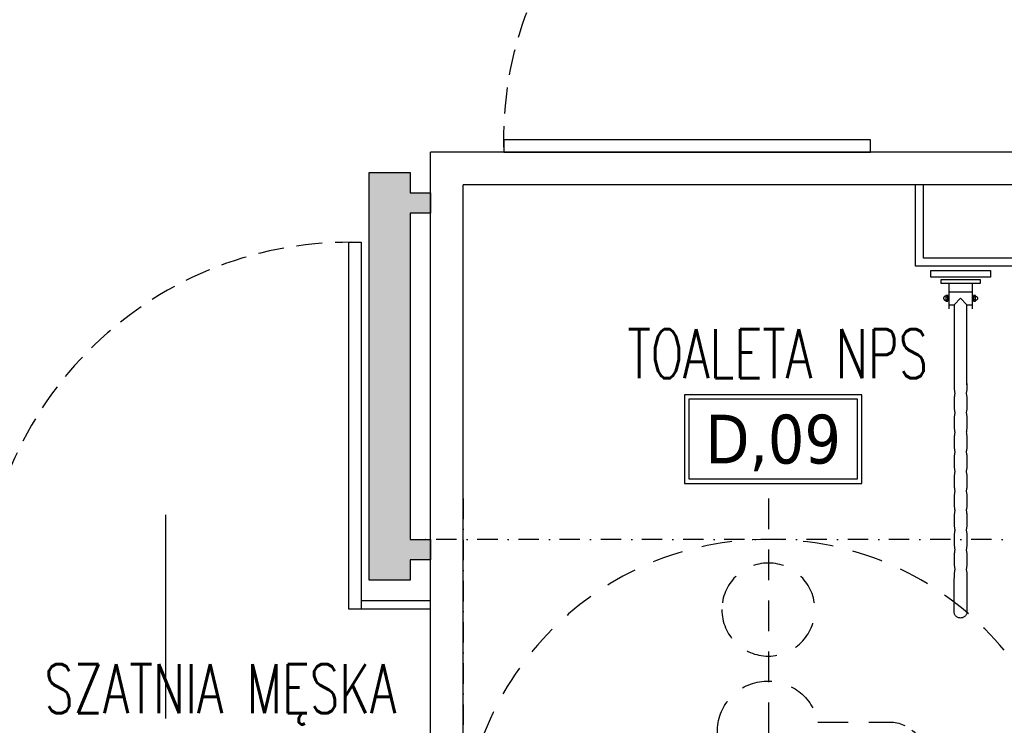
# Model space of a CAD drawing. Header units: millimetres. Extents: x 28600 to 181045, y -399112 to -163690.
# Tile 62 of 256: x 59011 to 59252, y -197952 to -197779. Entities that reach past the tile are written whole.
import ezdxf
from ezdxf.enums import TextEntityAlignment as Align

# ---------------------------------------------------------------- set-up
doc = ezdxf.new("R2010")
doc.units = ezdxf.units.MM
for name, pattern in [('216-500', [2.5, 1.5, -1]), ('HIDDEN', [9.525, 6.35, -3.175]), ('STRICHPUNKTX2', [2, 1, -0.5, 0, -0.5])]:
    doc.linetypes.add(name, pattern=pattern)
doc.layers.get('0').update_dxf_attribs({"color": 8})
doc.layers.add('!! 0_Istn-grzejniki', color=8, linetype='Continuous', plot=False)
for name, color, linetype in [('!! 0_Opis_pom', 8, 'Continuous'), ('!! 2  nowe sciany - remont', 8, 'Continuous'), ('!! 2 ZABUDOWA GK-MDF', 8, 'Continuous'), ('!! 2_Drzwi - nowe remont', 8, 'Continuous'), ('!! 2_wypos-sanitarne', 8, 'Continuous')]:
    doc.layers.add(name, color=color, linetype=linetype)
doc.styles.add('ARIAL', font='tahoma.ttf')
doc.styles.add('TXT', font='simplex.shx')

# ---------------------------------------------------------------- blocks, each defined once
blk = doc.blocks.new('5rtfgvb')
for p, q in [((131001.4, 14775.22), (131016.01, 14776.47)), ((131016.01, 14776.47), (131016.15, 14774.82)), ((131001.54, 14773.58), (131001.4, 14775.22)), ((131016.15, 14774.82), (131001.54, 14773.58)), ((131004.11, 14773.22), (131013.67, 14774.03)), ((131013.67, 14774.03), (131013.75, 14773.08)), ((131004.2, 14772.26), (131004.11, 14773.22)), ((131013.75, 14773.08), (131004.2, 14772.26)), ((131006.11, 14772.42), (131006.64, 14766.21)), ((131011.84, 14772.91), (131012.37, 14766.7)), ((131005.14, 14768.83), (131005.13, 14768.78)), ((131005.13, 14768.78), (131005.13, 14768.72)), ((131005.13, 14768.72), (131005.13, 14768.67)), ((131005.13, 14768.67), (131005.14, 14768.62)), ((131005.15, 14768.88), (131005.14, 14768.83)), ((131005.17, 14768.92), (131005.15, 14768.88)), ((131005.2, 14768.97), (131005.17, 14768.92)), ((131005.22, 14769.01), (131005.2, 14768.97)), ((131005.25, 14769.05), (131005.22, 14769.01)), ((131005.29, 14769.09), (131005.25, 14769.05)), ((131005.32, 14769.12), (131005.29, 14769.09)), ((131005.36, 14769.15), (131005.32, 14769.12)), ((131005.41, 14769.18), (131005.36, 14769.15)), ((131005.45, 14769.2), (131005.41, 14769.18)), ((131005.5, 14769.22), (131005.45, 14769.2)), ((131005.55, 14769.23), (131005.5, 14769.22)), ((131005.61, 14769.24), (131005.55, 14769.23)), ((131006.09, 14769.47), (131005.61, 14769.43)), ((131005.61, 14769.43), (131005.73, 14768)), ((131005.61, 14769.24), (131005.61, 14769.24)), ((131005.64, 14769.09), (131006.1, 14769.13)), ((131006.21, 14768.04), (131006.09, 14769.47)), ((131006.31, 14770.35), (131012.02, 14770.84)), ((131009.29, 14769.02), (131007.84, 14767.3)), ((131010.99, 14767.55), (131009.29, 14769.02)), ((131012.84, 14770.05), (131012.36, 14770.01)), ((131012.36, 14770.01), (131012.48, 14768.58)), ((131012.87, 14769.71), (131012.4, 14769.67)), ((131012.93, 14768.96), (131012.46, 14768.92)), ((131012.96, 14768.62), (131012.84, 14770.05)), ((131012.87, 14769.86), (131012.87, 14769.86)), ((131012.87, 14769.86), (131012.93, 14769.86)), ((131012.93, 14769.86), (131012.98, 14769.85)), ((131012.98, 14769.85), (131013.03, 14769.85)), ((131013.07, 14768.84), (131013.02, 14768.82)), ((131013.03, 14769.85), (131013.08, 14769.83)), ((131013.11, 14768.85), (131013.07, 14768.84)), ((131013.08, 14769.83), (131013.13, 14769.81)), ((131013.16, 14768.87), (131013.11, 14768.85)), ((131013.13, 14769.81), (131013.17, 14769.79)), ((131013.2, 14768.9), (131013.16, 14768.87)), ((131013.17, 14769.79), (131013.21, 14769.76)), ((131013.25, 14768.93), (131013.2, 14768.9)), ((131013.21, 14769.76), (131013.25, 14769.73)), ((131013.25, 14769.73), (131013.29, 14769.7)), ((131013.28, 14768.96), (131013.25, 14768.93)), ((131013.32, 14769), (131013.28, 14768.96)), ((131013.29, 14769.7), (131013.32, 14769.66)), ((131013.32, 14769.66), (131013.35, 14769.62)), ((131013.35, 14769.04), (131013.32, 14769)), ((131013.35, 14769.62), (131013.38, 14769.58)), ((131013.37, 14769.08), (131013.35, 14769.04)), ((131013.4, 14769.13), (131013.37, 14769.08)), ((131013.38, 14769.58), (131013.4, 14769.53)), ((131013.4, 14769.53), (131013.42, 14769.48)), ((131013.41, 14769.17), (131013.4, 14769.13)), ((131013.43, 14769.22), (131013.41, 14769.17)), ((131013.42, 14769.48), (131013.43, 14769.43)), ((131013.43, 14769.43), (131013.44, 14769.38)), ((131013.44, 14769.27), (131013.43, 14769.22)), ((131013.44, 14769.38), (131013.44, 14769.33)), ((131013.44, 14769.33), (131013.44, 14769.27)), ((131005.14, 14768.62), (131005.15, 14768.57)), ((131005.15, 14768.57), (131005.17, 14768.52)), ((131005.17, 14768.52), (131005.19, 14768.47)), ((131005.19, 14768.47), (131005.22, 14768.43)), ((131005.22, 14768.43), (131005.25, 14768.39)), ((131005.25, 14768.39), (131005.28, 14768.35)), ((131005.28, 14768.35), (131005.32, 14768.32)), ((131005.32, 14768.32), (131005.35, 14768.29)), ((131005.35, 14768.29), (131005.4, 14768.26)), ((131005.4, 14768.26), (131005.44, 14768.24)), ((131005.44, 14768.24), (131005.49, 14768.22)), ((131005.49, 14768.22), (131005.54, 14768.21)), ((131005.54, 14768.21), (131005.59, 14768.2)), ((131005.59, 14768.2), (131005.64, 14768.19)), ((131005.7, 14768.34), (131006.17, 14768.38)), ((131005.73, 14768), (131006.21, 14768.04)), ((131006.58, 14767.2), (131007.83, 14767.31)), ((131007.83, 14767.3), (131009.5, 14747.85)), ((131012.66, 14748.01), (131010.99, 14767.55)), ((131011.01, 14767.58), (131012.29, 14767.69)), ((131012.48, 14768.58), (131012.96, 14768.62)), ((131009.49, 14748.05), (131009.49, 14748.05)), ((131009.49, 14748.05), (131009.5, 14747.9)), ((131009.5, 14747.9), (131009.51, 14747.75)), ((131009.51, 14747.75), (131009.53, 14747.6)), ((131009.53, 14747.6), (131009.54, 14747.45)), ((131009.54, 14747.45), (131009.56, 14747.31)), ((131009.56, 14747.31), (131009.57, 14747.16)), ((131009.57, 14747.16), (131009.59, 14747.01)), ((131009.59, 14747.01), (131009.61, 14746.86)), ((131012.63, 14748.32), (131012.63, 14748.32)), ((131012.63, 14748.32), (131012.64, 14748.17)), ((131012.64, 14748.17), (131012.66, 14748.02)), ((131012.66, 14748.02), (131012.67, 14747.87)), ((131012.67, 14747.87), (131012.68, 14747.72)), ((131012.68, 14747.72), (131012.69, 14747.57)), ((131012.69, 14747.57), (131012.7, 14747.42)), ((131012.7, 14747.42), (131012.7, 14747.28)), ((131012.7, 14747.28), (131012.71, 14747.13)), ((131012.71, 14747.13), (131012.71, 14746.98)), ((131012.71, 14746.98), (131012.71, 14746.83)), ((131009.61, 14746.86), (131009.63, 14746.71)), ((131009.63, 14746.71), (131009.66, 14746.57)), ((131009.66, 14746.57), (131009.69, 14746.42)), ((131009.69, 14746.42), (131009.72, 14746.27)), ((131009.72, 14746.27), (131009.75, 14746.12)), ((131009.75, 14746.12), (131009.79, 14745.98)), ((131009.79, 14745.98), (131009.83, 14745.83)), ((131009.82, 14745.08), (131009.81, 14744.92)), ((131009.81, 14744.92), (131009.81, 14744.77)), ((131009.81, 14744.77), (131009.81, 14744.62)), ((131009.81, 14744.62), (131009.81, 14744.47)), ((131009.83, 14745.23), (131009.82, 14745.08)), ((131009.83, 14745.83), (131009.88, 14745.69)), ((131009.84, 14745.38), (131009.83, 14745.23)), ((131009.86, 14745.53), (131009.84, 14745.38)), ((131009.88, 14745.69), (131009.86, 14745.53)), ((131012.66, 14746.07), (131012.64, 14745.92)), ((131012.64, 14745.92), (131012.69, 14745.77)), ((131012.68, 14746.22), (131012.66, 14746.07)), ((131012.69, 14746.38), (131012.68, 14746.22)), ((131012.7, 14746.53), (131012.69, 14746.38)), ((131012.69, 14745.77), (131012.73, 14745.63)), ((131012.71, 14746.68), (131012.7, 14746.53)), ((131012.71, 14746.83), (131012.71, 14746.68)), ((131012.73, 14745.63), (131012.77, 14745.48)), ((131012.77, 14745.48), (131012.81, 14745.33)), ((131012.81, 14745.33), (131012.84, 14745.18)), ((131012.84, 14745.18), (131012.87, 14745.03)), ((131012.87, 14745.03), (131012.89, 14744.88)), ((131012.89, 14744.88), (131012.91, 14744.73)), ((131012.91, 14744.73), (131012.93, 14744.58)), ((131012.93, 14744.58), (131012.95, 14744.43)), ((131009.81, 14744.47), (131009.82, 14744.32)), ((131009.82, 14744.32), (131009.83, 14744.17)), ((131009.83, 14744.17), (131009.84, 14744.02)), ((131009.84, 14744.02), (131009.85, 14743.87)), ((131009.85, 14743.87), (131009.86, 14743.72)), ((131009.86, 14743.72), (131009.87, 14743.57)), ((131009.87, 14743.57), (131009.88, 14743.42)), ((131009.88, 14743.42), (131009.89, 14743.27)), ((131009.89, 14743.27), (131009.91, 14743.12)), ((131009.91, 14743.12), (131009.92, 14742.98)), ((131009.92, 14742.98), (131009.93, 14742.83)), ((131009.93, 14742.83), (131009.95, 14742.68)), ((131009.95, 14742.68), (131009.96, 14742.53)), ((131009.96, 14742.53), (131009.98, 14742.38)), ((131009.98, 14742.38), (131010, 14742.23)), ((131010, 14742.23), (131010.02, 14742.08)), ((131010.02, 14742.08), (131010.04, 14741.94)), ((131012.95, 14744.43), (131012.97, 14744.28)), ((131012.97, 14744.28), (131012.99, 14744.13)), ((131012.99, 14744.13), (131013, 14743.98)), ((131013, 14743.98), (131013.01, 14743.83)), ((131013.01, 14743.83), (131013.03, 14743.68)), ((131013.03, 14743.68), (131013.04, 14743.53)), ((131013.04, 14743.53), (131013.05, 14743.38)), ((131013.05, 14743.38), (131013.07, 14743.23)), ((131013.07, 14743.23), (131013.08, 14743.08)), ((131013.08, 14743.08), (131013.09, 14742.93)), ((131013.09, 14742.93), (131013.1, 14742.78)), ((131013.1, 14742.78), (131013.11, 14742.64)), ((131013.11, 14742.64), (131013.11, 14742.49)), ((131013.11, 14742.49), (131013.12, 14742.34)), ((131013.12, 14742.34), (131013.12, 14742.19)), ((131013.12, 14742.19), (131013.12, 14742.04)), ((131010.04, 14741.94), (131010.07, 14741.79)), ((131010.07, 14741.79), (131010.1, 14741.64)), ((131010.1, 14741.64), (131010.13, 14741.49)), ((131010.13, 14741.49), (131010.16, 14741.35)), ((131010.16, 14741.35), (131010.2, 14741.2)), ((131010.2, 14741.2), (131010.24, 14741.06)), ((131010.23, 14740.29), (131010.22, 14740.14)), ((131010.22, 14740.14), (131010.22, 14739.99)), ((131010.22, 14739.99), (131010.22, 14739.84)), ((131010.22, 14739.84), (131010.22, 14739.69)), ((131010.22, 14739.69), (131010.23, 14739.54)), ((131010.24, 14740.44), (131010.23, 14740.29)), ((131010.24, 14741.06), (131010.29, 14740.91)), ((131010.25, 14740.6), (131010.24, 14740.44)), ((131010.27, 14740.75), (131010.25, 14740.6)), ((131010.29, 14740.91), (131010.27, 14740.75)), ((131013.07, 14741.29), (131013.05, 14741.14)), ((131013.05, 14741.14), (131013.1, 14740.99)), ((131013.09, 14741.44), (131013.07, 14741.29)), ((131013.1, 14741.59), (131013.09, 14741.44)), ((131013.11, 14741.74), (131013.1, 14741.59)), ((131013.1, 14740.99), (131013.14, 14740.84)), ((131013.12, 14741.89), (131013.11, 14741.74)), ((131013.12, 14742.04), (131013.12, 14741.89)), ((131013.14, 14740.84), (131013.18, 14740.69)), ((131013.18, 14740.69), (131013.21, 14740.55)), ((131013.21, 14740.55), (131013.25, 14740.4)), ((131013.25, 14740.4), (131013.27, 14740.25)), ((131013.27, 14740.25), (131013.3, 14740.1)), ((131013.3, 14740.1), (131013.32, 14739.95)), ((131013.32, 14739.95), (131013.34, 14739.8)), ((131013.34, 14739.8), (131013.36, 14739.65)), ((131013.36, 14739.65), (131013.38, 14739.5)), ((131010.23, 14739.54), (131010.24, 14739.4)), ((131010.24, 14739.4), (131010.24, 14739.25)), ((131010.24, 14739.25), (131010.25, 14739.1)), ((131010.25, 14739.1), (131010.27, 14738.95)), ((131010.27, 14738.95), (131010.28, 14738.81)), ((131010.28, 14738.81), (131010.29, 14738.66)), ((131010.29, 14738.66), (131010.3, 14738.51)), ((131010.3, 14738.51), (131010.31, 14738.36)), ((131010.31, 14738.36), (131010.33, 14738.21)), ((131010.33, 14738.21), (131010.34, 14738.06)), ((131010.34, 14738.06), (131010.36, 14737.91)), ((131010.36, 14737.91), (131010.37, 14737.76)), ((131010.37, 14737.76), (131010.39, 14737.61)), ((131010.39, 14737.61), (131010.41, 14737.46)), ((131010.41, 14737.46), (131010.43, 14737.31)), ((131010.43, 14737.31), (131010.45, 14737.16)), ((131013.38, 14739.5), (131013.39, 14739.35)), ((131013.39, 14739.35), (131013.41, 14739.2)), ((131013.41, 14739.2), (131013.42, 14739.05)), ((131013.42, 14739.05), (131013.44, 14738.9)), ((131013.44, 14738.9), (131013.45, 14738.75)), ((131013.45, 14738.75), (131013.45, 14738.6)), ((131013.45, 14738.6), (131013.46, 14738.46)), ((131013.46, 14738.46), (131013.46, 14738.31)), ((131013.46, 14738.31), (131013.47, 14738.16)), ((131013.47, 14738.16), (131013.48, 14738.01)), ((131013.48, 14738.01), (131013.49, 14737.86)), ((131013.49, 14737.86), (131013.49, 14737.72)), ((131013.49, 14737.72), (131013.5, 14737.57)), ((131013.5, 14737.57), (131013.51, 14737.42)), ((131013.51, 14737.42), (131013.51, 14737.27)), ((131013.51, 14737.27), (131013.51, 14737.12)), ((131010.45, 14737.16), (131010.48, 14737.01)), ((131010.48, 14737.01), (131010.5, 14736.86)), ((131010.5, 14736.86), (131010.54, 14736.71)), ((131010.54, 14736.71), (131010.57, 14736.56)), ((131010.57, 14736.56), (131010.61, 14736.42)), ((131010.61, 14736.42), (131010.65, 14736.27)), ((131010.64, 14735.54), (131010.63, 14735.39)), ((131010.63, 14735.39), (131010.63, 14735.24)), ((131010.63, 14735.24), (131010.63, 14735.08)), ((131010.63, 14735.08), (131010.63, 14734.93)), ((131010.63, 14734.93), (131010.64, 14734.78)), ((131010.65, 14735.69), (131010.64, 14735.54)), ((131010.65, 14736.27), (131010.7, 14736.12)), ((131010.66, 14735.83), (131010.65, 14735.69)), ((131010.68, 14735.98), (131010.66, 14735.83)), ((131010.7, 14736.12), (131010.68, 14735.98)), ((131013.48, 14736.53), (131013.46, 14736.38)), ((131013.46, 14736.38), (131013.51, 14736.23)), ((131013.5, 14736.68), (131013.48, 14736.53)), ((131013.51, 14736.82), (131013.5, 14736.68)), ((131013.51, 14737.12), (131013.51, 14736.97)), ((131013.51, 14736.97), (131013.51, 14736.82)), ((131013.51, 14736.23), (131013.55, 14736.08)), ((131013.55, 14736.08), (131013.59, 14735.93)), ((131013.59, 14735.93), (131013.62, 14735.78)), ((131013.62, 14735.78), (131013.65, 14735.64)), ((131013.65, 14735.64), (131013.68, 14735.49)), ((131013.68, 14735.49), (131013.71, 14735.34)), ((131013.71, 14735.34), (131013.73, 14735.19)), ((131013.73, 14735.19), (131013.75, 14735.04)), ((131013.75, 14735.04), (131013.77, 14734.89)), ((131013.77, 14734.89), (131013.79, 14734.74)), ((131010.64, 14734.78), (131010.64, 14734.63)), ((131010.64, 14734.63), (131010.65, 14734.48)), ((131010.65, 14734.48), (131010.66, 14734.32)), ((131010.66, 14734.32), (131010.67, 14734.17)), ((131010.67, 14734.17), (131010.69, 14734.02)), ((131010.69, 14734.02), (131010.7, 14733.87)), ((131010.7, 14733.87), (131010.71, 14733.72)), ((131010.71, 14733.72), (131010.72, 14733.57)), ((131010.72, 14733.57), (131010.74, 14733.43)), ((131010.74, 14733.43), (131010.75, 14733.28)), ((131010.75, 14733.28), (131010.76, 14733.13)), ((131010.76, 14733.13), (131010.78, 14732.98)), ((131010.78, 14732.98), (131010.8, 14732.83)), ((131010.8, 14732.83), (131010.81, 14732.69)), ((131010.81, 14732.69), (131010.83, 14732.54)), ((131010.83, 14732.54), (131010.86, 14732.39)), ((131013.79, 14734.74), (131013.8, 14734.59)), ((131013.8, 14734.59), (131013.82, 14734.44)), ((131013.82, 14734.44), (131013.83, 14734.29)), ((131013.83, 14734.29), (131013.84, 14734.14)), ((131013.84, 14734.14), (131013.86, 14733.99)), ((131013.86, 14733.99), (131013.87, 14733.84)), ((131013.87, 14733.84), (131013.88, 14733.69)), ((131013.88, 14733.69), (131013.89, 14733.54)), ((131013.89, 14733.54), (131013.9, 14733.39)), ((131013.9, 14733.39), (131013.91, 14733.24)), ((131013.91, 14733.24), (131013.92, 14733.09)), ((131013.92, 14733.09), (131013.93, 14732.94)), ((131013.93, 14732.94), (131013.93, 14732.78)), ((131013.93, 14732.78), (131013.94, 14732.63)), ((131013.94, 14732.48), (131013.93, 14732.33)), ((131013.94, 14732.63), (131013.94, 14732.48)), ((131010.86, 14732.39), (131010.88, 14732.24)), ((131010.88, 14732.24), (131010.91, 14732.09)), ((131010.91, 14732.09), (131010.94, 14731.95)), ((131010.94, 14731.95), (131010.97, 14731.8)), ((131010.97, 14731.8), (131011.01, 14731.66)), ((131011.01, 14731.66), (131011.05, 14731.51)), ((131011.04, 14730.76), (131011.03, 14730.61)), ((131011.03, 14730.61), (131011.03, 14730.46)), ((131011.03, 14730.46), (131011.03, 14730.31)), ((131011.03, 14730.31), (131011.03, 14730.16)), ((131011.03, 14730.16), (131011.04, 14730)), ((131011.05, 14730.91), (131011.04, 14730.76)), ((131011.04, 14730), (131011.05, 14729.85)), ((131011.05, 14731.51), (131011.1, 14731.37)), ((131011.06, 14731.06), (131011.05, 14730.91)), ((131011.08, 14731.22), (131011.06, 14731.06)), ((131011.1, 14731.37), (131011.08, 14731.22)), ((131013.88, 14731.74), (131013.86, 14731.59)), ((131013.86, 14731.59), (131013.91, 14731.45)), ((131013.9, 14731.88), (131013.88, 14731.74)), ((131013.92, 14732.03), (131013.9, 14731.88)), ((131013.91, 14731.45), (131013.95, 14731.3)), ((131013.93, 14732.18), (131013.92, 14732.03)), ((131013.93, 14732.33), (131013.93, 14732.18)), ((131013.95, 14731.3), (131013.99, 14731.15)), ((131013.99, 14731.15), (131014.03, 14731)), ((131014.03, 14731), (131014.06, 14730.85)), ((131014.06, 14730.85), (131014.09, 14730.71)), ((131014.09, 14730.71), (131014.11, 14730.56)), ((131014.11, 14730.56), (131014.13, 14730.41)), ((131014.13, 14730.41), (131014.15, 14730.26)), ((131014.15, 14730.26), (131014.17, 14730.11)), ((131014.17, 14730.11), (131014.19, 14729.96)), ((131011.05, 14729.85), (131011.05, 14729.7)), ((131011.05, 14729.7), (131011.06, 14729.55)), ((131011.06, 14729.55), (131011.08, 14729.4)), ((131011.08, 14729.4), (131011.09, 14729.25)), ((131011.09, 14729.25), (131011.1, 14729.1)), ((131011.1, 14729.1), (131011.11, 14728.95)), ((131011.11, 14728.95), (131011.13, 14728.8)), ((131011.13, 14728.8), (131011.14, 14728.65)), ((131011.14, 14728.65), (131011.15, 14728.5)), ((131011.15, 14728.5), (131011.17, 14728.36)), ((131011.17, 14728.36), (131011.18, 14728.21)), ((131011.18, 14728.21), (131011.2, 14728.06)), ((131011.2, 14728.06), (131011.22, 14727.91)), ((131011.22, 14727.91), (131011.24, 14727.76)), ((131011.24, 14727.76), (131011.26, 14727.61)), ((131011.26, 14727.61), (131011.29, 14727.46)), ((131014.19, 14729.96), (131014.2, 14729.81)), ((131014.2, 14729.81), (131014.22, 14729.66)), ((131014.22, 14729.66), (131014.23, 14729.51)), ((131014.23, 14729.51), (131014.25, 14729.36)), ((131014.25, 14729.36), (131014.26, 14729.21)), ((131014.26, 14729.21), (131014.27, 14729.06)), ((131014.27, 14729.06), (131014.28, 14728.91)), ((131014.28, 14728.91), (131014.3, 14728.76)), ((131014.3, 14728.76), (131014.31, 14728.61)), ((131014.31, 14728.61), (131014.32, 14728.47)), ((131014.32, 14728.47), (131014.33, 14728.32)), ((131014.33, 14728.32), (131014.33, 14728.17)), ((131014.33, 14728.17), (131014.34, 14728.02)), ((131014.34, 14728.02), (131014.34, 14727.87)), ((131014.34, 14727.87), (131014.34, 14727.72)), ((131014.34, 14727.72), (131014.34, 14727.57)), ((131011.29, 14727.46), (131011.32, 14727.31)), ((131011.32, 14727.31), (131011.35, 14727.17)), ((131011.35, 14727.17), (131011.38, 14727.02)), ((131011.38, 14727.02), (131011.42, 14726.87)), ((131011.42, 14726.87), (131011.46, 14726.73)), ((131011.45, 14725.97), (131011.44, 14725.82)), ((131011.44, 14725.82), (131011.44, 14725.67)), ((131011.44, 14725.67), (131011.44, 14725.52)), ((131011.44, 14725.52), (131011.44, 14725.37)), ((131011.44, 14725.37), (131011.45, 14725.23)), ((131011.46, 14726.12), (131011.45, 14725.97)), ((131011.45, 14725.23), (131011.45, 14725.08)), ((131011.46, 14726.73), (131011.51, 14726.58)), ((131011.47, 14726.27), (131011.46, 14726.12)), ((131011.49, 14726.43), (131011.47, 14726.27)), ((131011.51, 14726.58), (131011.49, 14726.43)), ((131014.29, 14726.96), (131014.27, 14726.81)), ((131014.27, 14726.81), (131014.32, 14726.66)), ((131014.31, 14727.11), (131014.29, 14726.96)), ((131014.32, 14727.26), (131014.31, 14727.11)), ((131014.33, 14727.41), (131014.32, 14727.26)), ((131014.32, 14726.66), (131014.36, 14726.51)), ((131014.34, 14727.57), (131014.33, 14727.41)), ((131014.36, 14726.51), (131014.4, 14726.37)), ((131014.4, 14726.37), (131014.44, 14726.22)), ((131014.44, 14726.22), (131014.47, 14726.07)), ((131014.47, 14726.07), (131014.5, 14725.92)), ((131014.5, 14725.92), (131014.52, 14725.78)), ((131014.52, 14725.78), (131014.54, 14725.63)), ((131014.54, 14725.63), (131014.56, 14725.48)), ((131014.56, 14725.48), (131014.58, 14725.33)), ((131014.58, 14725.33), (131014.6, 14725.18)), ((131014.6, 14725.18), (131014.61, 14725.03)), ((131011.45, 14725.08), (131011.46, 14724.93)), ((131011.46, 14724.93), (131011.47, 14724.78)), ((131011.47, 14724.78), (131011.48, 14724.63)), ((131011.48, 14724.63), (131011.5, 14724.49)), ((131011.5, 14724.49), (131011.51, 14724.34)), ((131011.51, 14724.34), (131011.52, 14724.19)), ((131011.52, 14724.19), (131011.53, 14724.04)), ((131011.53, 14724.04), (131011.55, 14723.89)), ((131011.55, 14723.89), (131011.56, 14723.74)), ((131011.56, 14723.74), (131011.57, 14723.59)), ((131011.57, 14723.59), (131011.59, 14723.44)), ((131011.59, 14723.44), (131011.61, 14723.28)), ((131011.61, 14723.28), (131011.63, 14723.13)), ((131011.63, 14723.13), (131011.65, 14722.98)), ((131011.65, 14722.98), (131011.67, 14722.83)), ((131011.67, 14722.83), (131011.7, 14722.68)), ((131014.61, 14725.03), (131014.63, 14724.88)), ((131014.63, 14724.88), (131014.64, 14724.73)), ((131014.64, 14724.73), (131014.65, 14724.59)), ((131014.65, 14724.59), (131014.67, 14724.44)), ((131014.67, 14724.44), (131014.68, 14724.29)), ((131014.68, 14724.29), (131014.69, 14724.14)), ((131014.69, 14724.14), (131014.7, 14723.99)), ((131014.7, 14723.99), (131014.72, 14723.84)), ((131014.72, 14723.84), (131014.73, 14723.69)), ((131014.73, 14723.69), (131014.74, 14723.54)), ((131014.74, 14723.54), (131014.74, 14723.39)), ((131014.74, 14723.39), (131014.75, 14723.24)), ((131014.75, 14722.78), (131014.74, 14722.63)), ((131014.75, 14723.24), (131014.75, 14723.09)), ((131014.75, 14723.09), (131014.75, 14722.93)), ((131014.75, 14722.93), (131014.75, 14722.78)), ((131011.7, 14722.68), (131011.72, 14722.53)), ((131011.72, 14722.53), (131011.76, 14722.38)), ((131011.76, 14722.38), (131011.79, 14722.23)), ((131011.79, 14722.23), (131011.83, 14722.08)), ((131011.83, 14722.08), (131011.87, 14721.94)), ((131011.86, 14721.18), (131011.85, 14721.04)), ((131011.85, 14721.04), (131011.85, 14720.89)), ((131011.85, 14720.89), (131011.85, 14720.74)), ((131011.85, 14720.74), (131011.85, 14720.59)), ((131011.85, 14720.59), (131011.86, 14720.44)), ((131011.87, 14721.34), (131011.86, 14721.18)), ((131011.86, 14720.44), (131011.86, 14720.29)), ((131011.87, 14721.94), (131011.92, 14721.79)), ((131011.88, 14721.49), (131011.87, 14721.34)), ((131011.9, 14721.64), (131011.88, 14721.49)), ((131011.92, 14721.79), (131011.9, 14721.64)), ((131014.7, 14722.18), (131014.68, 14722.02)), ((131014.68, 14722.02), (131014.73, 14721.88)), ((131014.72, 14722.33), (131014.7, 14722.18)), ((131014.73, 14722.48), (131014.72, 14722.33)), ((131014.74, 14722.63), (131014.73, 14722.48)), ((131014.73, 14721.88), (131014.77, 14721.73)), ((131014.77, 14721.73), (131014.81, 14721.58)), ((131014.81, 14721.58), (131014.84, 14721.44)), ((131014.84, 14721.44), (131014.88, 14721.29)), ((131014.88, 14721.29), (131014.9, 14721.14)), ((131014.9, 14721.14), (131014.93, 14720.99)), ((131014.93, 14720.99), (131014.95, 14720.84)), ((131014.95, 14720.84), (131014.97, 14720.7)), ((131014.97, 14720.7), (131014.99, 14720.55)), ((131014.99, 14720.55), (131015.01, 14720.4)), ((131015.01, 14720.4), (131015.02, 14720.25)), ((131011.86, 14720.29), (131011.87, 14720.14)), ((131011.87, 14720.14), (131011.88, 14719.99)), ((131011.88, 14719.99), (131011.89, 14719.84)), ((131011.89, 14719.84), (131011.91, 14719.69)), ((131011.91, 14719.69), (131011.92, 14719.55)), ((131011.92, 14719.55), (131011.93, 14719.4)), ((131011.93, 14719.4), (131011.94, 14719.25)), ((131011.94, 14719.25), (131011.96, 14719.1)), ((131011.96, 14719.1), (131011.97, 14718.95)), ((131011.97, 14718.95), (131011.98, 14718.8)), ((131011.98, 14718.8), (131012, 14718.65)), ((131012, 14718.65), (131012.02, 14718.5)), ((131012.02, 14718.5), (131012.04, 14718.35)), ((131012.04, 14718.35), (131012.06, 14718.2)), ((131012.06, 14718.2), (131012.08, 14718.05)), ((131012.08, 14718.05), (131012.11, 14717.9)), ((131012.11, 14717.9), (131012.13, 14717.75)), ((131015.02, 14720.25), (131015.04, 14720.1)), ((131015.04, 14720.1), (131015.05, 14719.95)), ((131015.05, 14719.95), (131015.06, 14719.8)), ((131015.06, 14719.8), (131015.08, 14719.65)), ((131015.08, 14719.65), (131015.09, 14719.5)), ((131015.09, 14719.5), (131015.1, 14719.35)), ((131015.1, 14719.35), (131015.11, 14719.2)), ((131015.11, 14719.2), (131015.12, 14719.06)), ((131015.12, 14719.06), (131015.14, 14718.91)), ((131015.14, 14718.91), (131015.14, 14718.76)), ((131015.14, 14718.76), (131015.15, 14718.61)), ((131015.15, 14718.61), (131015.16, 14718.46)), ((131015.16, 14718.01), (131015.15, 14717.86)), ((131015.16, 14718.46), (131015.16, 14718.31)), ((131015.16, 14718.31), (131015.16, 14718.16)), ((131015.16, 14718.16), (131015.16, 14718.01)), ((131012.13, 14717.75), (131012.16, 14717.6)), ((131012.16, 14717.6), (131012.2, 14717.46)), ((131012.2, 14717.46), (131012.24, 14717.31)), ((131012.24, 14717.31), (131012.28, 14717.16)), ((131012.27, 14716.41), (131012.26, 14716.26)), ((131012.26, 14716.26), (131012.26, 14716.11)), ((131012.26, 14716.11), (131012.26, 14715.96)), ((131012.26, 14715.96), (131012.26, 14715.81)), ((131012.26, 14715.81), (131012.27, 14715.66)), ((131012.28, 14716.56), (131012.27, 14716.41)), ((131012.27, 14715.66), (131012.27, 14715.51)), ((131012.27, 14715.51), (131012.28, 14715.36)), ((131012.28, 14717.16), (131012.33, 14717.01)), ((131012.29, 14716.71), (131012.28, 14716.56)), ((131012.31, 14716.86), (131012.29, 14716.71)), ((131012.33, 14717.01), (131012.31, 14716.86)), ((131015.11, 14717.41), (131015.09, 14717.25)), ((131015.09, 14717.25), (131015.14, 14717.11)), ((131015.13, 14717.56), (131015.11, 14717.41)), ((131015.14, 14717.71), (131015.13, 14717.56)), ((131015.15, 14717.86), (131015.14, 14717.71)), ((131015.14, 14717.11), (131015.18, 14716.96)), ((131015.18, 14716.96), (131015.22, 14716.82)), ((131015.22, 14716.82), (131015.25, 14716.67)), ((131015.25, 14716.67), (131015.28, 14716.53)), ((131015.28, 14716.53), (131015.31, 14716.38)), ((131015.31, 14716.38), (131015.34, 14716.23)), ((131015.34, 14716.23), (131015.36, 14716.08)), ((131015.36, 14716.08), (131015.38, 14715.93)), ((131015.38, 14715.93), (131015.4, 14715.78)), ((131015.4, 14715.78), (131015.42, 14715.63)), ((131015.42, 14715.63), (131015.43, 14715.48)), ((131012.28, 14715.36), (131012.29, 14715.21)), ((131012.29, 14715.21), (131012.3, 14715.06)), ((131012.3, 14715.06), (131012.31, 14714.91)), ((131012.31, 14714.91), (131012.33, 14714.76)), ((131012.33, 14714.76), (131012.34, 14714.61)), ((131012.34, 14714.61), (131012.35, 14714.46)), ((131012.35, 14714.46), (131012.37, 14714.32)), ((131012.37, 14714.32), (131012.38, 14714.17)), ((131012.38, 14714.17), (131012.39, 14714.02)), ((131012.39, 14714.02), (131012.41, 14713.87)), ((131012.41, 14713.87), (131012.43, 14713.72)), ((131012.43, 14713.72), (131012.44, 14713.57)), ((131012.44, 14713.57), (131012.46, 14713.42)), ((131012.46, 14713.42), (131012.49, 14713.28)), ((131012.49, 14713.28), (131012.51, 14713.13)), ((131012.51, 14713.13), (131012.54, 14712.98)), ((131015.43, 14715.48), (131015.45, 14715.33)), ((131015.45, 14715.33), (131015.46, 14715.18)), ((131015.46, 14715.18), (131015.47, 14715.03)), ((131015.47, 14715.03), (131015.48, 14714.88)), ((131015.48, 14714.88), (131015.5, 14714.73)), ((131015.5, 14714.73), (131015.51, 14714.59)), ((131015.51, 14714.59), (131015.52, 14714.44)), ((131015.52, 14714.44), (131015.53, 14714.29)), ((131015.53, 14714.29), (131015.54, 14714.14)), ((131015.54, 14714.14), (131015.55, 14713.99)), ((131015.55, 14713.99), (131015.56, 14713.84)), ((131015.56, 14713.1), (131015.55, 14712.94)), ((131015.56, 14713.84), (131015.56, 14713.69)), ((131015.56, 14713.69), (131015.57, 14713.54)), ((131015.57, 14713.39), (131015.56, 14713.25)), ((131015.56, 14713.25), (131015.56, 14713.1)), ((131015.57, 14713.54), (131015.57, 14713.39)), ((131012.54, 14712.98), (131012.57, 14712.83)), ((131012.57, 14712.83), (131012.61, 14712.69)), ((131012.61, 14712.69), (131012.65, 14712.54)), ((131012.65, 14712.54), (131012.69, 14712.4)), ((131012.68, 14711.79), (131012.67, 14711.64)), ((131012.67, 14711.64), (131012.67, 14711.49)), ((131012.67, 14711.49), (131012.67, 14711.34)), ((131012.67, 14711.34), (131012.67, 14711.19)), ((131012.67, 14711.19), (131012.67, 14711.04)), ((131012.67, 14711.04), (131012.67, 14710.89)), ((131012.67, 14710.89), (131012.68, 14710.74)), ((131012.7, 14711.95), (131012.68, 14711.79)), ((131012.68, 14710.74), (131012.69, 14710.59)), ((131012.69, 14712.4), (131012.73, 14712.25)), ((131012.71, 14712.1), (131012.7, 14711.95)), ((131012.73, 14712.25), (131012.71, 14712.1)), ((131015.52, 14712.64), (131015.5, 14712.49)), ((131015.5, 14712.49), (131015.54, 14712.35)), ((131015.54, 14712.79), (131015.52, 14712.64)), ((131015.55, 14712.94), (131015.54, 14712.79)), ((131015.54, 14712.35), (131015.59, 14712.2)), ((131015.59, 14712.2), (131015.62, 14712.05)), ((131015.62, 14712.05), (131015.66, 14711.9)), ((131015.66, 14711.9), (131015.69, 14711.75)), ((131015.69, 14711.75), (131015.72, 14711.61)), ((131015.72, 14711.61), (131015.74, 14711.46)), ((131015.74, 14711.46), (131015.77, 14711.31)), ((131015.77, 14711.31), (131015.79, 14711.16)), ((131015.79, 14711.16), (131015.81, 14711.01)), ((131015.81, 14711.01), (131015.82, 14710.86)), ((131015.82, 14710.86), (131015.84, 14710.71)), ((131015.84, 14710.71), (131015.85, 14710.56)), ((131012.69, 14710.59), (131012.7, 14710.44)), ((131012.7, 14710.44), (131012.71, 14710.29)), ((131012.71, 14710.29), (131012.72, 14710.14)), ((131012.72, 14710.14), (131012.74, 14709.99)), ((131012.74, 14709.99), (131012.75, 14709.84)), ((131012.75, 14709.84), (131012.76, 14709.69)), ((131012.76, 14709.69), (131012.77, 14709.55)), ((131012.77, 14709.55), (131012.79, 14709.4)), ((131012.79, 14709.4), (131012.8, 14709.25)), ((131012.8, 14709.25), (131012.82, 14709.1)), ((131012.82, 14709.1), (131012.83, 14708.95)), ((131012.83, 14708.95), (131012.85, 14708.8)), ((131012.85, 14708.8), (131012.87, 14708.65)), ((131012.87, 14708.65), (131012.9, 14708.5)), ((131012.9, 14708.5), (131012.92, 14708.36)), ((131012.92, 14708.36), (131012.95, 14708.21)), ((131015.85, 14710.56), (131015.87, 14710.41)), ((131015.87, 14710.41), (131015.88, 14710.26)), ((131015.88, 14710.26), (131015.89, 14710.11)), ((131015.89, 14710.11), (131015.91, 14709.96)), ((131015.91, 14709.96), (131015.92, 14709.81)), ((131015.92, 14709.81), (131015.93, 14709.66)), ((131015.93, 14709.66), (131015.94, 14709.51)), ((131015.94, 14709.51), (131015.95, 14709.36)), ((131015.95, 14709.36), (131015.96, 14709.21)), ((131015.96, 14709.21), (131015.97, 14709.06)), ((131015.97, 14708.31), (131015.96, 14708.16)), ((131015.97, 14709.06), (131015.97, 14708.91)), ((131015.97, 14708.91), (131015.97, 14708.76)), ((131015.97, 14708.76), (131015.98, 14708.61)), ((131015.98, 14708.61), (131015.97, 14708.46)), ((131015.97, 14708.46), (131015.97, 14708.31)), ((131012.95, 14708.21), (131012.98, 14708.06)), ((131012.98, 14708.06), (131013.02, 14707.91)), ((131013.02, 14707.91), (131013.05, 14707.76)), ((131013.05, 14707.76), (131013.1, 14707.62)), ((131013.08, 14706.71), (131013.07, 14706.56)), ((131013.07, 14706.56), (131013.07, 14706.41)), ((131013.07, 14706.41), (131013.08, 14706.26)), ((131013.09, 14707.02), (131013.08, 14706.87)), ((131013.08, 14706.87), (131013.08, 14706.71)), ((131013.08, 14706.26), (131013.08, 14706.11)), ((131013.08, 14706.11), (131013.09, 14705.96)), ((131013.11, 14707.17), (131013.09, 14707.02)), ((131013.09, 14705.96), (131013.1, 14705.81)), ((131013.1, 14707.62), (131013.14, 14707.47)), ((131013.12, 14707.32), (131013.11, 14707.17)), ((131013.14, 14707.47), (131013.12, 14707.32)), ((131015.93, 14707.85), (131015.91, 14707.7)), ((131015.91, 14707.7), (131015.95, 14707.56)), ((131015.94, 14708), (131015.93, 14707.85)), ((131015.96, 14708.16), (131015.94, 14708)), ((131015.95, 14707.56), (131016, 14707.41)), ((131016, 14707.41), (131016.03, 14707.27)), ((131016.03, 14707.27), (131016.07, 14707.12)), ((131016.07, 14707.12), (131016.1, 14706.97)), ((131016.1, 14706.97), (131016.13, 14706.83)), ((131016.13, 14706.83), (131016.15, 14706.68)), ((131016.15, 14706.68), (131016.18, 14706.53)), ((131016.18, 14706.53), (131016.2, 14706.38)), ((131016.2, 14706.38), (131016.22, 14706.23)), ((131016.22, 14706.23), (131016.23, 14706.08)), ((131016.23, 14706.08), (131016.25, 14705.93)), ((131016.25, 14705.93), (131016.26, 14705.78)), ((131013.1, 14705.81), (131013.11, 14705.66)), ((131013.11, 14705.66), (131013.12, 14705.52)), ((131013.12, 14705.52), (131013.13, 14705.37)), ((131013.13, 14705.37), (131013.14, 14705.22)), ((131013.14, 14705.22), (131013.16, 14705.07)), ((131013.16, 14705.07), (131013.17, 14704.92)), ((131013.17, 14704.92), (131013.18, 14704.77)), ((131013.18, 14704.77), (131013.2, 14704.62)), ((131013.2, 14704.62), (131013.21, 14704.47)), ((131013.21, 14704.47), (131013.23, 14704.32)), ((131013.23, 14704.32), (131013.24, 14704.18)), ((131013.24, 14704.18), (131013.26, 14704.03)), ((131013.26, 14704.03), (131013.28, 14703.88)), ((131013.28, 14703.88), (131013.3, 14703.73)), ((131013.3, 14703.73), (131013.33, 14703.58)), ((131013.33, 14703.58), (131013.36, 14703.44)), ((131013.36, 14703.44), (131013.39, 14703.29)), ((131016.26, 14705.78), (131016.28, 14705.63)), ((131016.28, 14705.63), (131016.29, 14705.48)), ((131016.29, 14705.48), (131016.3, 14705.34)), ((131016.3, 14705.34), (131016.31, 14705.19)), ((131016.31, 14705.19), (131016.33, 14705.04)), ((131016.33, 14705.04), (131016.34, 14704.89)), ((131016.34, 14704.89), (131016.35, 14704.74)), ((131016.35, 14704.74), (131016.36, 14704.59)), ((131016.36, 14704.59), (131016.37, 14704.44)), ((131016.37, 14704.44), (131016.38, 14704.29)), ((131016.38, 14703.69), (131016.37, 14703.54)), ((131016.37, 14703.54), (131016.37, 14703.39)), ((131016.38, 14704.29), (131016.38, 14704.14)), ((131016.38, 14704.14), (131016.38, 14703.99)), ((131016.38, 14703.99), (131016.38, 14703.84)), ((131016.38, 14703.84), (131016.38, 14703.69)), ((131013.39, 14703.29), (131013.42, 14703.14)), ((131013.42, 14703.14), (131013.46, 14702.99)), ((131013.46, 14702.99), (131013.51, 14702.85)), ((131013.49, 14701.94), (131013.48, 14701.79)), ((131013.48, 14701.79), (131013.48, 14701.64)), ((131013.48, 14701.64), (131013.49, 14701.49)), ((131013.5, 14702.25), (131013.49, 14702.09)), ((131013.49, 14702.09), (131013.49, 14701.94)), ((131013.49, 14701.49), (131013.49, 14701.34)), ((131013.49, 14701.34), (131013.5, 14701.19)), ((131013.51, 14702.4), (131013.5, 14702.25)), ((131013.5, 14701.19), (131013.51, 14701.04)), ((131013.51, 14702.85), (131013.55, 14702.7)), ((131013.53, 14702.55), (131013.51, 14702.4)), ((131013.51, 14701.04), (131013.52, 14700.89)), ((131013.55, 14702.7), (131013.53, 14702.55)), ((131016.34, 14703.09), (131016.31, 14702.94)), ((131016.31, 14702.94), (131016.36, 14702.79)), ((131016.35, 14703.24), (131016.34, 14703.09)), ((131016.37, 14703.39), (131016.35, 14703.24)), ((131016.36, 14702.79), (131016.4, 14702.64)), ((131016.4, 14702.64), (131016.44, 14702.49)), ((131016.44, 14702.49), (131016.48, 14702.35)), ((131016.48, 14702.35), (131016.51, 14702.2)), ((131016.51, 14702.2), (131016.54, 14702.05)), ((131016.54, 14702.05), (131016.56, 14701.9)), ((131016.56, 14701.9), (131016.58, 14701.75)), ((131016.58, 14701.75), (131016.61, 14701.6)), ((131016.61, 14701.6), (131016.62, 14701.45)), ((131016.62, 14701.45), (131016.64, 14701.3)), ((131016.64, 14701.3), (131016.66, 14701.15)), ((131016.66, 14701.15), (131016.67, 14701)), ((131016.67, 14701), (131016.69, 14700.84)), ((131013.52, 14700.89), (131013.53, 14700.74)), ((131013.53, 14700.74), (131013.54, 14700.59)), ((131013.54, 14700.59), (131013.55, 14700.44)), ((131014.27, 14692.13), (131013.55, 14700.41)), ((131016.69, 14700.84), (131016.7, 14700.69)), ((131016.7, 14700.7), (131017.39, 14692.56)), ((131014.31, 14691.98), (131014.27, 14692.13)), ((131014.35, 14691.83), (131014.31, 14691.98)), ((131014.42, 14691.7), (131014.35, 14691.83)), ((131014.49, 14691.57), (131014.42, 14691.7)), ((131014.58, 14691.44), (131014.49, 14691.57)), ((131014.67, 14691.33), (131014.58, 14691.44)), ((131014.78, 14691.23), (131014.67, 14691.33)), ((131017.02, 14691.4), (131016.91, 14691.3)), ((131017.11, 14691.52), (131017.02, 14691.4)), ((131017.19, 14691.65), (131017.11, 14691.52)), ((131017.26, 14691.78), (131017.19, 14691.65)), ((131017.32, 14691.93), (131017.26, 14691.78)), ((131017.36, 14692.08), (131017.32, 14691.93)), ((131017.39, 14692.23), (131017.36, 14692.08)), ((131017.39, 14692.56), (131017.39, 14692.56)), ((131017.39, 14692.56), (131017.4, 14692.39)), ((131017.4, 14692.39), (131017.39, 14692.23)), ((131014.9, 14691.14), (131014.78, 14691.23)), ((131015.02, 14691.06), (131014.9, 14691.14)), ((131015.15, 14691), (131015.02, 14691.06)), ((131015.29, 14690.94), (131015.15, 14691)), ((131015.44, 14690.9), (131015.29, 14690.94)), ((131015.6, 14690.88), (131015.44, 14690.9)), ((131015.75, 14690.87), (131015.6, 14690.88)), ((131015.92, 14690.87), (131015.75, 14690.87)), ((131016.08, 14690.89), (131015.92, 14690.87)), ((131016.24, 14690.92), (131016.08, 14690.89)), ((131016.39, 14690.97), (131016.24, 14690.92)), ((131016.53, 14691.04), (131016.39, 14690.97)), ((131016.67, 14691.11), (131016.53, 14691.04)), ((131016.79, 14691.2), (131016.67, 14691.11)), ((131016.91, 14691.3), (131016.79, 14691.2))]:
    blk.add_line(p, q)
blk = doc.blocks.new('gvb')
at = {"linetype": 'STRICHPUNKTX2', "ltscale": 5}
for p, q in [((130664.97, 14667.75), (130664.97, 14497.75)), ((130814.97, 14667.75), (130814.97, 14497.75)), ((130654.97, 14657.75), (130824.97, 14657.75)), ((130654.97, 14507.75), (130824.97, 14507.75))]:
    blk.add_line(p, q, dxfattribs=at)
at = {"linetype": '216-500', "ltscale": 5}
for p, q in [((130739.97, 14667.75), (130739.97, 14497.75)), ((130654.97, 14582.75), (130824.97, 14582.75)), ((130705.62, 14537.29), (130705.62, 14578.9))]:
    blk.add_line(p, q, dxfattribs=at)
for points in [[(130727.92, 14612.92), (130709.37, 14612.92)], [(130727.92, 14578.9), (130752.56, 14578.9), (130752.56, 14611.05)], [(130701.49, 14604.79), (130701.49, 14603.03), (130727.92, 14603.03)], [(130727.92, 14603.03), (130727.92, 14588.79)], [(130727.92, 14588.79), (130701.75, 14588.8)], [(130727.92, 14588.79), (130713.68, 14588.79)], [(130705.62, 14578.9), (130737.03, 14578.9)]]:
    blk.add_lwpolyline(points, dxfattribs=at)
blk.add_lwpolyline([(130701.75, 14588.8, 0.400619), (130695.72, 14582.06), (130695.72, 14529.31)], format="xyb", dxfattribs=at)
at = {"linetype": '216-500', "ltscale": 2}
blk.add_lwpolyline([(130713.68, 14588.79), (130713.68, 14588.79)], dxfattribs=at)
at = {"linetype": '216-500', "ltscale": 5}
for centre, radius in [((130739.97, 14582.75), 75), ((130740.04, 14640.53), 11.41), ((130753.4, 14560.11), 30.82), ((130753.4, 14560.11), 29.13)]:
    blk.add_circle(centre, radius, dxfattribs=at)
for centre, radius, start, end in [((130740.13, 14610.57), 12.44, 2.2135, 169.0878), ((130696.81, 14538.09), 8.85, 262.981, 5.2099)]:
    blk.add_arc(centre, radius, start, end, dxfattribs=at)
at = {"linetype": '216-500', "ltscale": 2}
blk.add_arc((130710.53, 14603.91), 9.09, 97.3287, 185.5564, dxfattribs=at)
blk = doc.blocks.new('drzwi giszet')
blk.add_lwpolyline([(68617.39, -194499.27), (68617.39, -194409.27), (68620.39, -194409.27), (68620.39, -194499.27)], close=True)
blk.add_lwpolyline([(68572.43, -194476.09), (68572.43, -194526.09)])
at = {"linetype": 'HIDDEN'}
blk.add_arc((68617.39, -194499.27), 90, 88.0898, 180, dxfattribs=at)

msp = doc.modelspace()

# ---------------------------------------------------------------- hatches: boundary and pattern name
at = {"layer": '!! 0_Istn-grzejniki'}
h = msp.add_hatch(color=256, dxfattribs=at)
h.dxf.hatch_style = 1
h.paths.add_polyline_path([(59111.56735, -197911.12747), (59106.56735, -197911.12747), (59106.56735, -197916.12747), (59096.56735, -197916.12747), (59096.56735, -197816.12747), (59106.56735, -197816.12747), (59106.56735, -197821.12747), (59111.56735, -197821.12747), (59111.56735, -197826.12747), (59106.56735, -197826.12747), (59106.56735, -197906.12747), (59111.56735, -197906.12747)])

# ---------------------------------------------------------------- linework, layer by layer
msp.add_lwpolyline([(59111.56735, -197911.12747), (59106.56735, -197911.12747), (59106.56735, -197916.12747), (59096.56735, -197916.12747), (59096.56735, -197816.12747), (59106.56735, -197816.12747), (59106.56735, -197821.12747), (59111.56735, -197821.12747), (59111.56735, -197826.12747), (59106.56735, -197826.12747), (59106.56735, -197906.12747), (59111.56735, -197906.12747)], close=True, dxfattribs=at)
at = {"layer": '!! 0_Opis_pom', "ltscale": 0.7}
for points in [[(59173.91196, -197892.39243), (59217.43196, -197892.39243), (59217.43196, -197870.63243), (59173.91196, -197870.63243)], [(59174.99996, -197891.30443), (59216.34396, -197891.30443), (59216.34396, -197871.72043), (59174.99996, -197871.72043)]]:
    msp.add_lwpolyline(points, close=True, dxfattribs=at)
at = {"layer": '!! 2  nowe sciany - remont'}
for points in [[(59339.56735, -197811.12815), (59111.56735, -197811.12813)], [(59111.56735, -198056.12813), (59111.56735, -197811.12813)], [(59339.56735, -197819.12815), (59119.56735, -197819.12815)], [(59119.56735, -198056.12813), (59119.56735, -197819.12815)]]:
    msp.add_lwpolyline(points, dxfattribs=at)
at = {"layer": '!! 2 ZABUDOWA GK-MDF'}
for points in [[(59339.56735, -197839.12815), (59230.56735, -197839.12815), (59230.56735, -197819.12815)], [(59339.56735, -197837.12815), (59232.56735, -197837.12815), (59232.56735, -197819.12815)], [(59111.57158, -197921.2311), (59094.53465, -197921.2311)], [(59111.57158, -197923.2311), (59094.53465, -197923.2311)]]:
    msp.add_lwpolyline(points, dxfattribs=at)

# ---------------------------------------------------------------- block references
at = {"layer": '!! 2_Drzwi - nowe remont', "xscale": -1, "rotation": 90}
msp.add_blockref('drzwi giszet', (-135279.69813, -129190.73849), dxfattribs=at)
at = {"layer": '!! 2_Drzwi - nowe remont'}
msp.add_blockref('drzwi giszet', (-9525.85499, -3423.96562), dxfattribs=at)
at = {"layer": '!! 2_wypos-sanitarne', "rotation": 355.1187031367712}
msp.add_blockref('5rtfgvb', (-72549.18702, -201414.63321), dxfattribs=at)
at = {"layer": '!! 2_wypos-sanitarne', "xscale": -1}
msp.add_blockref('gvb', (189934.53592, -212563.87298), dxfattribs=at)

# ---------------------------------------------------------------- texts
at = {"layer": '!! 0_Opis_pom', "ltscale": 0.7, "style": 'TXT', "width": 0.7}
for s, p in [('TOALETA NPS', (59196.78709, -197866.58612)), ('SZATNIA MĘSKA', (59060.01593, -197948.72293))]:
    msp.add_text(s, height=12, dxfattribs=at).set_placement(p, align=Align.CENTER)
at = {"layer": '!! 0_Opis_pom', "ltscale": 0.7, "style": 'ARIAL'}
msp.add_attdef('D,09', text='', height=11.968, dxfattribs=at).set_placement((59195.67196, -197881.51243), align=Align.MIDDLE_CENTER)

doc.saveas('drawing.dxf')
